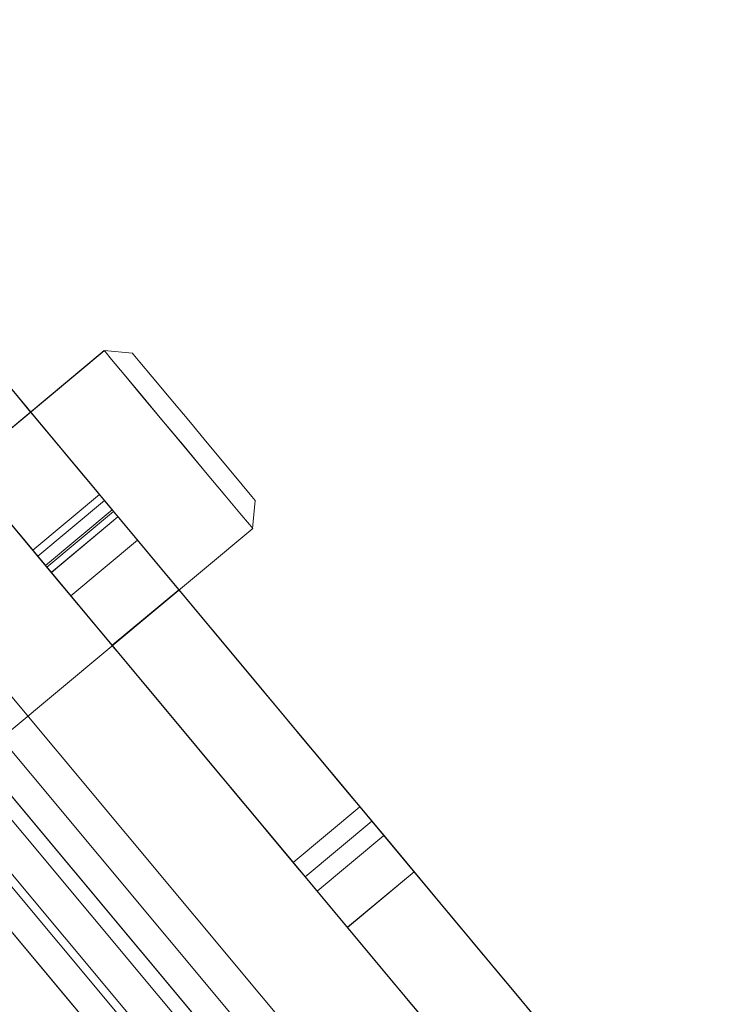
# Model space of a CAD drawing. Header units: millimetres. Extents: x -125266 to 274256, y -711690 to -301689.
# Tile 129 of 256: x -53337 to -53312, y -360917 to -360883. Entities that reach past the tile are written whole.
import ezdxf

# ---------------------------------------------------------------- set-up
doc = ezdxf.new("R2010")
doc.units = ezdxf.units.MM
doc.linetypes.add('CONTINOUS', pattern=[0])
for name, color, linetype, lineweight in [('AD Wall', 8, 'Continuous', 15), ('ARCH', 7, 'Continuous', 0), ('Equipment', 8, 'Continuous', 0), ('HOOD', 6, 'Continuous', 0), ('MEPTEK HVAC-Kitchen Fresh Air Duct', 3, 'Continuous', 30), ('MEPTEK-TEXT1', 7, 'Continuous', 30)]:
    doc.layers.add(name, color=color, linetype=linetype, lineweight=lineweight)
doc.layers.add('Light Equipment', color=8, linetype='Continuous')
doc.styles.get("Standard").update_dxf_attribs({"font": 'ARIALN.TTF'})
doc.styles.add('Times New Roman', font='times.ttf', dxfattribs={"height": 150})
doc.dimstyles.new('ARA-125', dxfattribs={"dimtxt": 200, "dimasz": 75, "dimexe": 0, "dimexo": 75, "dimgap": 7.5, "dimtad": 0, "dimdec": 0, "dimrnd": 5, "dimdsep": 46, "dimtxsty": 'Times New Roman', "dimblk": 'ARCHTICK', "dimcen": 56.25, "dimdle": 56.25, "dimclrd": 256, "dimclre": 256, "dimclrt": 256, "dimazin": 3, "dimtfac": 1, "dimtdec": 0, "dimtix": 1, "dimtmove": 1, "dimatfit": 3, "dimfxl": 0, "dimtolj": 1, "dimlwd": -1, "dimlwe": 0, "dimarcsym": 0})
pattern_1 = [(22.867872, (419150.544, -703283.92), (-30.845707, 73.1364), [])]

# ---------------------------------------------------------------- blocks, each defined once
blk = doc.blocks.new('A$Cf0359734')
at = {"layer": 'Equipment', "extrusion": (0, 0, -1), "elevation": -15}
for points in [[(-610.078, 1224.798, -3.802846), (-1131.035, 947.449, 3.802846)], [(-563.585, 1106.137, -3.146449), (-1057.949, 842.946, 3.146449)]]:
    blk.add_lwpolyline(points, format="xyb", close=True, dxfattribs=at)
for points in [[(-591.722, 1158.987, -3.538831), (-1086.084, 895.797), (-1091.774, 906.486), (-1091.58, 906.121), (-1086.084, 895.797), (-1084.559, 898.382), (-1083.015, 900.957), (-1081.46, 903.525), (-1079.888, 906.087), (-1078.303, 908.636), (-1076.702, 911.181)], [(-1077.22, 914.233), (-1087.359, 908.836), (-1091.168, 906.808, 3.626728), (-598.019, 1169.352)], [(-597.218, 1169.311, -3.616317), (-1091.58, 906.121), (-1091.532, 906.208), (-1091.475, 906.293), (-1091.426, 906.38), (-1091.369, 906.465), (-1091.32, 906.552), (-1091.272, 906.639), (-1091.215, 906.724), (-1091.168, 906.808), (-598.022, 1169.351)], [(-597.218, 1169.31, -3.616317), (-1091.582, 906.12, 3.616317), (-597.219, 1169.312)], [(-591.722, 1158.988, -3.538831), (-1086.084, 895.795), (-1084.554, 898.384), (-1083.015, 900.956), (-1081.455, 903.526), (-1079.889, 906.086), (-1078.304, 908.635), (-1076.703, 911.179)], [(-599.158, 1041.719, -0.011713), (-984.646, 836.489), (-990.409, 833.326), (-995.883, 829.759), (-1000.962, 825.886), (-1005.713, 821.665), (-1011.224, 815.871), (-1016.164, 809.592), (-1020.378, 803.047), (-1023.979, 796.101), (-1025.529, 792.694), (-1080.437, 895.526, 3.572618), (-594.649, 1154.151, -3.572618), (-1080.436, 895.526, 3.572618), (-594.65, 1154.151, -3.572618), (-1080.31, 895.593), (-1031.842, 804.552), (-1031.857, 804.516), (-1031.842, 804.552)], [(-546.271, 1063.035, -2.890001), (-1031.776, 804.429), (-1025.527, 792.692)]]:
    blk.add_lwpolyline(points, format="xyb", dxfattribs=at)
for points in [[(-291.028, 543.105), (-743.017, 302.473)], [(-292.438, 545.753), (-744.427, 305.122)], [(-743.016, 302.474), (-291.027, 543.105), (-743.016, 302.474), (-744.425, 305.121)], [(-245.91, 458.357), (-288.208, 537.808), (-740.197, 297.177)], [(-697.897, 217.726), (-740.196, 297.177), (-734.902, 299.996), (-740.196, 297.177), (-288.207, 537.809)], [(-728.008, 310.463), (-306.033, 535.116), (-728.008, 310.463), (-724.248, 303.401)], [(-732.607, 297.82), (-734.016, 300.467), (-294.39, 534.517)], [(-730.802, 304.671), (-301.007, 533.487), (-730.802, 304.671), (-730.238, 303.612)], [(-734.016, 300.466), (-732.606, 297.819), (-292.98, 531.869)], [(-728.72, 303.287), (-299.682, 531.7)], [(-725.729, 302.928), (-299.82, 529.675), (-300.384, 530.734)], [(-299.821, 529.675), (-300.384, 530.734), (-726.293, 303.987)], [(-726.293, 303.987), (-300.384, 530.734)], [(-725.729, 302.928), (-299.82, 529.675)], [(-298.272, 529.051), (-727.31, 300.639), (-727.982, 300.281), (-728.644, 299.928), (-729.285, 299.587), (-729.894, 299.263), (-730.455, 298.964), (-730.974, 298.688), (-731.429, 298.446), (-731.821, 298.237)], [(-728.009, 310.464), (-724.249, 303.401), (-302.273, 528.054), (-724.249, 303.401), (-302.273, 528.054), (-724.249, 303.401)], [(-600.132, 381.942), (-596.696, 383.771), (-593.837, 385.293), (-591.465, 386.556), (-589.485, 387.61), (-587.298, 388.774), (-585.44, 389.763), (-583.703, 390.688), (-581.861, 391.669), (-579.696, 392.822), (-577.123, 394.191), (-574.343, 395.671), (-571.696, 397.081), (-569.531, 398.233), (-568.959, 398.538), (-568.509, 398.777), (-567.964, 399.068), (-567.979, 399.059), (-567.995, 399.051), (-568.715, 398.667), (-570.224, 397.864), (-572.628, 396.584)], [(-603.214, 376.902), (-601.774, 377.669), (-599.317, 378.976), (-596.204, 380.634), (-592.89, 382.398), (-589.835, 384.024), (-587.384, 385.329), (-585.388, 386.392), (-583.614, 387.336)], [(-582.255, 391.459), (-583.235, 390.937), (-584.146, 390.453), (-585.024, 389.985), (-586.798, 389.04), (-588.794, 387.978), (-591.245, 386.673), (-594.3, 385.047), (-597.614, 383.282), (-600.727, 381.625), (-603.184, 380.317), (-604.624, 379.55), (-605.301, 379.19), (-605.714, 378.97), (-606.085, 378.772), (-606.704, 378.443), (-607.721, 377.901)], [(-597.575, 379.904), (-594.97, 381.291), (-592.747, 382.474), (-590.428, 383.709), (-588.612, 384.676), (-587.378, 385.333), (-586.467, 385.817), (-585.832, 386.156), (-585.435, 386.367), (-585.181, 386.502), (-585.372, 386.401), (-585.679, 386.237), (-585.785, 386.181), (-585.626, 386.265), (-585.403, 386.384), (-585.065, 386.564), (-584.588, 386.818), (-583.958, 387.153)], [(-582.191, 391.493), (-583.933, 390.566), (-585.368, 389.802), (-585.998, 389.466), (-586.474, 389.213), (-586.813, 389.032), (-587.036, 388.914), (-587.195, 388.829), (-587.089, 388.886), (-586.782, 389.049), (-586.591, 389.151), (-586.845, 389.015), (-587.242, 388.804), (-587.877, 388.466), (-588.788, 387.981), (-590.022, 387.324), (-591.838, 386.357), (-594.156, 385.123), (-596.38, 383.939), (-598.985, 382.552)], [(-571.218, 393.936), (-568.814, 395.216), (-567.305, 396.019), (-566.585, 396.402), (-566.569, 396.411), (-566.554, 396.419), (-567.099, 396.129), (-567.549, 395.889), (-568.121, 395.585), (-570.286, 394.432), (-572.933, 393.023), (-575.713, 391.543), (-578.286, 390.173), (-580.451, 389.02), (-582.293, 388.04), (-584.03, 387.115), (-585.888, 386.126), (-588.075, 384.962), (-590.055, 383.907), (-592.427, 382.645), (-595.286, 381.123), (-598.722, 379.293), (-600.131, 381.941)], [(-586.989, 385.54), (-583.865, 387.203), (-580.779, 388.846), (-576.962, 390.878), (-573.33, 392.812), (-574.739, 395.459), (-573.33, 392.812), (-576.506, 391.121), (-579.858, 389.336), (-582.611, 387.871), (-585.422, 386.374)], [(-587.258, 388.796), (-583.579, 390.754), (-580.042, 392.637), (-574.737, 395.462)], [(-588.399, 388.188), (-585.275, 389.851), (-582.189, 391.494), (-578.372, 393.527), (-574.74, 395.46), (-577.916, 393.769), (-581.268, 391.985), (-584.021, 390.519), (-586.832, 389.022)], [(-587.474, 388.681), (-583.768, 390.654), (-580.115, 392.598), (-577.351, 394.07), (-574.741, 395.459)], [(-585.806, 394.101), (-584.874, 393.816)], [(-584.872, 393.815), (-577.676, 380.299)], [(-573.327, 392.813), (-578.632, 389.989), (-582.169, 388.106), (-585.848, 386.147), (-587.257, 388.794)], [(-587.473, 388.679), (-586.064, 386.032), (-582.358, 388.005), (-578.705, 389.95), (-575.941, 391.421), (-573.331, 392.811)], [(-591.934, 390.055), (-591.65, 390.988)], [(-591.651, 390.989), (-591.651, 390.989)], [(-584.739, 376.541), (-591.935, 390.057)], [(-591.936, 390.056), (-591.936, 390.056)], [(-586.588, 389.152), (-585.178, 386.505)], [(-598.145, 379.6), (-597.817, 379.775), (-596.774, 380.33), (-595.058, 381.244), (-592.21, 382.76), (-588.907, 384.519), (-585.423, 386.373), (-586.832, 389.021)], [(-586.833, 389.022), (-590.317, 387.167), (-593.62, 385.408), (-596.468, 383.892), (-598.184, 382.979), (-599.227, 382.424), (-599.555, 382.249)], [(-585.784, 386.181), (-587.193, 388.828)], [(-599.553, 382.25), (-599.278, 382.397), (-598.388, 382.87), (-596.906, 383.659), (-594.963, 384.694), (-592.575, 385.965), (-589.96, 387.357), (-587.26, 388.795)], [(-608.619, 377.423), (-608.291, 377.598), (-607.259, 378.148), (-605.533, 379.066), (-603.246, 380.284), (-600.53, 381.73), (-596.458, 383.897), (-592.032, 386.254), (-587.474, 388.681)], [(-607.208, 374.776), (-606.927, 374.925), (-606.033, 375.401), (-604.513, 376.21), (-602.432, 377.318), (-599.166, 379.057), (-595.354, 381.086), (-591.23, 383.282), (-586.989, 385.54), (-588.398, 388.187)], [(-588.399, 388.188), (-592.64, 385.93), (-596.764, 383.735), (-600.576, 381.705), (-603.842, 379.966), (-605.923, 378.859), (-607.442, 378.05), (-608.337, 377.573), (-608.618, 377.424)], [(-590.368, 387.14), (-588.959, 384.493)], [(-598.985, 382.552), (-595.968, 384.159), (-593.633, 385.402), (-591.955, 386.295), (-590.89, 386.862), (-590.409, 387.118), (-590.467, 387.087), (-591.197, 386.698), (-592.595, 385.954), (-594.591, 384.892), (-597.127, 383.541), (-600.129, 381.943)], [(-585.85, 386.146), (-588.55, 384.709), (-591.165, 383.316), (-593.553, 382.045), (-595.496, 381.011), (-596.978, 380.222), (-597.868, 379.748), (-598.143, 379.602), (-599.552, 382.249)], [(-608.619, 377.422), (-607.209, 374.775), (-606.881, 374.949), (-605.849, 375.499), (-604.123, 376.418), (-601.836, 377.636), (-599.12, 379.082), (-595.048, 381.249), (-590.622, 383.605), (-586.064, 386.032)], [(-598.719, 379.295), (-595.717, 380.893), (-593.181, 382.243), (-591.185, 383.306), (-589.787, 384.05), (-589.057, 384.439), (-588.999, 384.47), (-589.48, 384.213), (-590.545, 383.647), (-592.223, 382.753), (-594.558, 381.51), (-597.575, 379.904), (-598.985, 382.551)], [(-601.564, 381.179), (-600.154, 378.532)], [(-618.287, 372.276), (-618.843, 371.98), (-618.488, 372.169), (-617.392, 372.752), (-615.719, 373.643), (-613.639, 374.751), (-611.309, 375.991), (-607.73, 377.896), (-604.538, 379.596), (-603.267, 380.272), (-602.298, 380.788), (-601.711, 381.101), (-601.573, 381.174), (-601.954, 380.971), (-602.918, 380.458), (-604.533, 379.599), (-606.306, 378.655), (-608.556, 377.457), (-611.325, 375.983)], [(-616.876, 369.628), (-617.432, 369.332), (-617.077, 369.521), (-615.982, 370.105), (-614.309, 370.995), (-612.228, 372.103), (-609.904, 373.34), (-606.319, 375.248), (-603.127, 376.948), (-601.856, 377.625), (-600.888, 378.14), (-600.305, 378.45), (-600.168, 378.524), (-600.416, 378.391), (-601.02, 378.07), (-602.005, 377.546), (-603.868, 376.553), (-606.484, 375.161), (-609.914, 373.335), (-611.324, 375.982)]]:
    blk.add_lwpolyline(points, dxfattribs=at)
for points in [[(-300.443, 532.427), (-730.237, 303.611)], [(-591.491, 391.074), (-591.65, 390.99), (-591.491, 391.074), (-591.036, 391.317), (-590.327, 391.694), (-589.448, 392.162), (-588.484, 392.675), (-587.553, 393.171), (-586.748, 393.6), (-586.16, 393.913), (-585.848, 394.079), (-585.805, 394.101), (-585.848, 394.079), (-586.16, 393.913), (-586.748, 393.6), (-587.553, 393.171), (-588.484, 392.675), (-589.448, 392.162), (-590.327, 391.694), (-591.036, 391.317)], [(-591.778, 390.139), (-591.936, 390.054), (-591.778, 390.139), (-591.322, 390.381), (-590.608, 390.762), (-589.692, 391.249), (-588.67, 391.793), (-587.616, 392.354), (-586.637, 392.876), (-585.816, 393.313), (-585.223, 393.628), (-584.911, 393.795), (-584.874, 393.814), (-584.911, 393.795), (-585.223, 393.628), (-585.816, 393.313), (-586.637, 392.876), (-587.616, 392.354), (-588.67, 391.793), (-589.692, 391.249), (-590.608, 390.762), (-591.322, 390.381)]]:
    blk.add_lwpolyline(points, close=True, dxfattribs=at)
at = {"layer": 'Equipment', "extrusion": (0, 0, -1)}
for centre, radius, start, end in [((-625.132, 625.132, -15), 625.132, 145.142558, 90.917696), ((-624.647, 624.948, -15), 545.055, 148.86045, 87.1998), ((-624.649, 624.946, -15), 545.055, 148.86045, 87.1998), ((-624.649, 624.946, -15), 545.055, 148.86045, 87.1998), ((-624.649, 624.946, -15), 545.055, 148.86045, 87.1998), ((-624.648, 624.948, -15), 535.053, 147.01591, 89.04434), ((-624.648, 624.948, -15), 535.053, 147.01591, 89.04434)]:
    blk.add_arc(centre, radius, start, end, dxfattribs=at)
blk = doc.blocks.new('ARCH')
at = {"layer": 'AD Wall', "lineweight": 0}
h = blk.add_hatch(dxfattribs=at)
h.set_pattern_fill('ANSI31', color=256, scale=25, angle=-22.1321)
h.set_pattern_definition(pattern_1)
edge = h.paths.add_edge_path()
edge.add_arc((-53209.777, -360694.998), 761.132, 66.950176, 372.725314)
edge.add_line((-52467.341, -360527.338), (-52564.885, -360549.366))
edge.add_arc((-53209.777, -360694.998), 661.132, -293.049824, 12.725314, ccw=False)
edge.add_line((-52950.923, -360086.648), (-52911.77, -359994.631))
h = blk.add_hatch(dxfattribs=at)
h.set_pattern_fill('ANSI31', color=256, scale=25, angle=-22.1321)
h.set_pattern_definition(pattern_1)
edge = h.paths.add_edge_path()
edge.add_arc((-53209.777, -360694.998), 761.132, 66.950176, 372.725314)
edge.add_line((-52467.341, -360527.338), (-52564.885, -360549.366))
edge.add_arc((-53209.777, -360694.998), 661.132, -293.049824, 12.725314, ccw=False)
edge.add_line((-52950.923, -360086.648), (-52911.77, -359994.631))
at = {"layer": 'AD Wall', "lineweight": 0, "extrusion": (0, 0, -1)}
for radius in [761.132, 761.132, 661.132, 661.132]:
    blk.add_arc((53209.777, -360694.998, -5.049), radius, 167.274686, 113.049824, dxfattribs=at)
at = {"layer": 'HOOD'}
blk.add_circle((-53209.777, -360694.998, 5.049), 200, dxfattribs=at)
at = {"layer": 'Light Equipment', "lineweight": 0, "extrusion": (0, 0, -1), "elevation": -5.049}
for points in [[(52997.285, -360133.855, -3.802846), (52619.203, -360587.036, 3.802846)], [(53085.056, -360226.257, -3.146449), (52726.274, -360656.304, 3.146449)]]:
    blk.add_lwpolyline(points, format="xyb", close=True, dxfattribs=at)
for points in [[(52681.566, -360597.53), (52674.208, -360606.349), (52671.443, -360609.663, 3.626728), (53029.343, -360180.672)], [(53030.101, -360180.409, -3.616317), (52671.32, -360610.454), (52671.332, -360610.355), (52671.353, -360610.255), (52671.365, -360610.156), (52671.386, -360610.056), (52671.399, -360609.957), (52671.411, -360609.858), (52671.432, -360609.758), (52671.443, -360609.663), (53029.342, -360180.674)], [(53030.101, -360180.41, -3.616317), (52671.318, -360610.456, 3.616317), (53030.101, -360180.408)], [(53039.081, -360187.901, -3.538831), (52680.301, -360617.948), (52680.744, -360614.974), (52681.2, -360612.012), (52681.677, -360609.043), (52682.163, -360606.082), (52682.671, -360603.124), (52683.196, -360600.164)], [(53039.082, -360187.901, -3.538831), (52680.301, -360617.947), (52671.003, -360610.189), (52671.321, -360610.454), (52680.301, -360617.947), (52680.74, -360614.977), (52681.2, -360612.01), (52681.673, -360609.046), (52682.163, -360606.081), (52682.671, -360603.122), (52683.196, -360600.162)], [(53076.373, -360299.33, -0.011713), (52796.609, -360634.668), (52792.462, -360639.77), (52788.735, -360645.136), (52785.489, -360650.637), (52782.678, -360656.337), (52779.757, -360663.781), (52777.546, -360671.458), (52776.108, -360679.109), (52775.39, -360686.899), (52775.238, -360690.639), (52685.634, -360616.071, 3.572618), (53038.192, -360193.484, -3.572618), (52685.634, -360616.07, 3.572618), (53038.191, -360193.484, -3.572618), (52685.726, -360615.961), (52764.922, -360682.033), (52764.921, -360682.072), (52764.922, -360682.033)], [(53117.333, -360259.66, -2.890001), (52765.029, -360682.122), (52775.24, -360690.64)]]:
    blk.add_lwpolyline(points, format="xyb", dxfattribs=at)
for points in [[(53549.65, -360645.12), (53221.621, -361038.305)], [(53547.346, -360643.197), (53219.317, -361036.382)], [(53221.622, -361038.304), (53549.65, -360645.119), (53221.622, -361038.304), (53219.319, -361036.382)], [(53623.372, -360706.625), (53554.257, -360648.964), (53226.229, -361042.148)], [(53295.344, -361099.809), (53226.229, -361042.148), (53230.072, -361037.542), (53226.229, -361042.148), (53554.258, -360648.963)], [(53233.017, -361038.693), (53230.714, -361036.772), (53549.771, -360654.341)], [(53230.715, -361036.773), (53233.018, -361038.694), (53552.074, -360656.263)], [(53232.108, -361031.667), (53544.03, -360657.788), (53232.108, -361031.667), (53233.029, -361032.435)], [(53232.513, -361025.249), (53538.76, -360658.173), (53232.513, -361025.249), (53238.657, -361030.375)], [(53234.558, -361032.165), (53545.93, -360658.945)], [(53237.464, -361031.371), (53546.565, -360660.872), (53545.644, -360660.104)], [(53546.565, -360660.872), (53545.644, -360660.104), (53236.542, -361030.602)], [(53236.542, -361030.602), (53545.643, -360660.104)], [(53548.234, -360660.866), (53236.862, -361034.087), (53236.374, -361034.671), (53235.893, -361035.247), (53235.428, -361035.804), (53234.987, -361036.334), (53234.579, -361036.822), (53234.203, -361037.274), (53233.872, -361037.67), (53233.588, -361038.01)], [(53237.464, -361031.371), (53546.565, -360660.872)], [(53232.513, -361025.249), (53238.657, -361030.374), (53544.903, -360663.298), (53238.657, -361030.374), (53544.903, -360663.298), (53238.657, -361030.374)], [(53324.039, -360910.86), (53326.532, -360907.871), (53328.607, -360905.384), (53330.329, -360903.321), (53331.766, -360901.599), (53333.353, -360899.696), (53334.701, -360898.08), (53335.961, -360896.569), (53337.299, -360894.967), (53338.87, -360893.083), (53340.737, -360890.845), (53342.755, -360888.427), (53344.676, -360886.124), (53346.247, -360884.24), (53346.662, -360883.743), (53346.989, -360883.352), (53347.385, -360882.877), (53347.373, -360882.891), (53347.362, -360882.905), (53346.839, -360883.531), (53345.744, -360884.844), (53344, -360886.935)], [(53323.082, -360916.69), (53324.128, -360915.437), (53325.91, -360913.3), (53328.17, -360910.592), (53330.575, -360907.709), (53332.792, -360905.052), (53334.571, -360902.92), (53336.019, -360901.183), (53337.307, -360899.64)], [(53337.012, -360895.31), (53336.301, -360896.162), (53335.641, -360896.954), (53335.003, -360897.718), (53333.716, -360899.261), (53332.267, -360900.997), (53330.488, -360903.13), (53328.271, -360905.787), (53325.866, -360908.67), (53323.607, -360911.378), (53321.824, -360913.515), (53320.779, -360914.768), (53320.287, -360915.357), (53319.987, -360915.717), (53319.718, -360916.039), (53319.269, -360916.578), (53318.531, -360917.462)], [(53346.303, -360888.857), (53348.048, -360886.766), (53349.143, -360885.453), (53349.665, -360884.827), (53349.677, -360884.813), (53349.688, -360884.799), (53349.293, -360885.274), (53348.966, -360885.665), (53348.551, -360886.162), (53346.98, -360888.046), (53345.058, -360890.349), (53343.041, -360892.767), (53341.174, -360895.005), (53339.602, -360896.889), (53338.265, -360898.491), (53337.005, -360900.002), (53335.656, -360901.619), (53334.07, -360903.521), (53332.633, -360905.243), (53330.911, -360907.306), (53328.836, -360909.793), (53326.343, -360912.782), (53324.04, -360910.861)], [(53327.175, -360911.785), (53329.065, -360909.519), (53330.679, -360907.585), (53332.362, -360905.567), (53333.68, -360903.988), (53334.575, -360902.915), (53335.236, -360902.122), (53335.697, -360901.57), (53335.985, -360901.224), (53336.17, -360901.003), (53336.031, -360901.169), (53335.809, -360901.436), (53335.732, -360901.528), (53335.847, -360901.39), (53336.008, -360901.197), (53336.254, -360900.902), (53336.6, -360900.487), (53337.057, -360899.939)], [(53337.059, -360895.254), (53335.795, -360896.769), (53334.753, -360898.017), (53334.296, -360898.565), (53333.95, -360898.98), (53333.704, -360899.275), (53333.543, -360899.468), (53333.428, -360899.606), (53333.505, -360899.514), (53333.728, -360899.247), (53333.866, -360899.081), (53333.681, -360899.302), (53333.393, -360899.648), (53332.932, -360900.2), (53332.271, -360900.992), (53331.376, -360902.066), (53330.058, -360903.645), (53328.375, -360905.662), (53326.761, -360907.597), (53324.871, -360909.863)], [(53334.858, -360902.576), (53337.125, -360899.859), (53339.365, -360897.174), (53342.135, -360893.853), (53344.771, -360890.694), (53342.468, -360888.773), (53344.771, -360890.694), (53342.465, -360893.457), (53340.033, -360896.372), (53338.035, -360898.767), (53335.995, -360901.213)], [(53333.382, -360899.661), (53336.052, -360896.461), (53338.619, -360893.384), (53342.469, -360888.769)], [(53332.554, -360900.654), (53334.821, -360897.937), (53337.061, -360895.252), (53339.831, -360891.931), (53342.467, -360888.772), (53340.161, -360891.535), (53337.729, -360894.45), (53335.731, -360896.845), (53333.691, -360899.291)], [(53333.225, -360899.849), (53335.915, -360896.625), (53338.566, -360893.448), (53340.571, -360891.044), (53342.466, -360888.773)], [(53344.773, -360890.692), (53340.923, -360895.306), (53338.356, -360898.383), (53335.686, -360901.584), (53333.383, -360899.662)], [(53333.226, -360899.85), (53335.529, -360901.771), (53338.218, -360898.548), (53340.87, -360895.37), (53342.875, -360892.966), (53344.77, -360890.695)], [(53333.701, -360894.113), (53345.458, -360903.922)], [(53332.728, -360894.2), (53333.699, -360894.112)], [(53333.868, -360899.078), (53336.171, -360901)], [(53326.761, -360912.281), (53326.999, -360911.995), (53327.756, -360911.088), (53329.001, -360909.596), (53331.068, -360907.118), (53333.466, -360904.244), (53335.994, -360901.214), (53333.691, -360899.293)], [(53333.69, -360899.292), (53331.162, -360902.322), (53328.764, -360905.196), (53326.697, -360907.674), (53325.452, -360909.166), (53324.695, -360910.073), (53324.457, -360910.359)], [(53328.575, -360900.256), (53328.488, -360899.285)], [(53328.486, -360899.284), (53328.486, -360899.284)], [(53335.732, -360901.528), (53333.429, -360899.607)], [(53324.459, -360910.357), (53324.659, -360910.117), (53325.304, -360909.344), (53326.38, -360908.054), (53327.79, -360906.364), (53329.523, -360904.287), (53331.421, -360902.012), (53333.381, -360899.663)], [(53317.879, -360918.244), (53318.117, -360917.958), (53318.866, -360917.06), (53320.119, -360915.559), (53321.779, -360913.569), (53323.75, -360911.206), (53326.705, -360907.665), (53329.917, -360903.815), (53333.225, -360899.849)], [(53340.332, -360910.064), (53328.574, -360900.255)], [(53328.574, -360900.256), (53328.574, -360900.256)], [(53320.184, -360920.164), (53320.387, -360919.92), (53321.037, -360919.142), (53322.14, -360917.82), (53323.65, -360916.01), (53326.02, -360913.169), (53328.787, -360909.853), (53331.78, -360906.265), (53334.858, -360902.576), (53332.555, -360900.655)], [(53332.554, -360900.654), (53329.476, -360904.343), (53326.483, -360907.931), (53323.716, -360911.247), (53321.346, -360914.088), (53319.836, -360915.898), (53318.733, -360917.22), (53318.084, -360917.998), (53317.88, -360918.242)], [(53335.684, -360901.585), (53333.725, -360903.934), (53331.827, -360906.209), (53330.094, -360908.286), (53328.684, -360909.976), (53327.608, -360911.266), (53326.962, -360912.039), (53326.763, -360912.279), (53324.46, -360910.358)], [(53317.88, -360918.245), (53320.183, -360920.166), (53320.421, -360919.88), (53321.17, -360918.982), (53322.423, -360917.481), (53324.083, -360915.491), (53326.054, -360913.129), (53329.008, -360909.587), (53332.221, -360905.737), (53335.529, -360901.771)], [(53331.124, -360902.367), (53333.427, -360904.288)], [(53324.871, -360909.863), (53327.061, -360907.238), (53328.755, -360905.207), (53329.973, -360903.747), (53330.746, -360902.821), (53331.095, -360902.402), (53331.053, -360902.453), (53330.523, -360903.088), (53329.508, -360904.304), (53328.06, -360906.04), (53326.219, -360908.247), (53324.041, -360910.858)], [(53326.345, -360912.78), (53328.523, -360910.169), (53330.364, -360907.963), (53331.812, -360906.226), (53332.827, -360905.01), (53333.357, -360904.375), (53333.399, -360904.324), (53333.049, -360904.743), (53332.277, -360905.669), (53331.059, -360907.129), (53329.365, -360909.16), (53327.175, -360911.785), (53324.872, -360909.864)], [(53322.999, -360912.106), (53325.302, -360914.027)], [(53310.862, -360926.654), (53310.459, -360927.137), (53310.716, -360926.829), (53311.512, -360925.875), (53312.726, -360924.42), (53314.236, -360922.61), (53315.927, -360920.584), (53318.524, -360917.47), (53320.841, -360914.693), (53321.763, -360913.588), (53322.466, -360912.745), (53322.893, -360912.234), (53322.993, -360912.114), (53322.716, -360912.446), (53322.017, -360913.284), (53320.845, -360914.689), (53319.558, -360916.232), (53317.925, -360918.189), (53315.915, -360920.598)], [(53313.167, -360928.575), (53312.764, -360929.059), (53313.021, -360928.75), (53313.816, -360927.797), (53315.031, -360926.341), (53316.541, -360924.531), (53318.227, -360922.51), (53320.829, -360919.392), (53323.145, -360916.615), (53324.068, -360915.509), (53324.771, -360914.666), (53325.193, -360914.16), (53325.293, -360914.04), (53325.113, -360914.256), (53324.675, -360914.782), (53323.96, -360915.638), (53322.608, -360917.259), (53320.709, -360919.534), (53318.22, -360922.519), (53315.917, -360920.598)]]:
    blk.add_lwpolyline(points, dxfattribs=at)
for points in [[(53544.951, -360658.557), (53233.03, -361032.436)], [(53328.689, -360900.12), (53328.574, -360900.258), (53328.689, -360900.12), (53329.019, -360899.724), (53329.538, -360899.102), (53330.203, -360898.305), (53330.944, -360897.416), (53331.709, -360896.5), (53332.42, -360895.648), (53333.015, -360894.934), (53333.446, -360894.418), (53333.672, -360894.146), (53333.699, -360894.114), (53333.672, -360894.146), (53333.446, -360894.418), (53333.015, -360894.934), (53332.42, -360895.648), (53331.709, -360896.5), (53330.944, -360897.416), (53330.203, -360898.305), (53329.538, -360899.102), (53329.019, -360899.724)], [(53328.602, -360899.146), (53328.486, -360899.284), (53328.602, -360899.146), (53328.932, -360898.749), (53329.447, -360898.132), (53330.085, -360897.368), (53330.784, -360896.53), (53331.46, -360895.719), (53332.044, -360895.019), (53332.471, -360894.508), (53332.698, -360894.236), (53332.728, -360894.199), (53332.698, -360894.236), (53332.471, -360894.508), (53332.044, -360895.019), (53331.46, -360895.719), (53330.784, -360896.53), (53330.085, -360897.368), (53329.447, -360898.132), (53328.932, -360898.749)]]:
    blk.add_lwpolyline(points, close=True, dxfattribs=at)
at = {"layer": 'Light Equipment', "lineweight": 0}
blk.add_circle((-53209.777, -360694.998, 5.049), 200, dxfattribs=at)
at = {"layer": 'Light Equipment', "lineweight": 0, "extrusion": (0, 0, -1)}
for centre, radius, start, end in [((53209.26, -360695.008, -5.049), 625.132, 167.274686, 113.049824), ((53209.779, -360694.995, -5.049), 545.055, 170.99258, 109.33193), ((53209.777, -360694.998, -5.049), 545.055, 170.99258, 109.33193), ((53209.777, -360694.998, -5.049), 545.055, 170.99258, 109.33193), ((53209.777, -360694.998, -5.049), 545.055, 170.99258, 109.33193), ((53209.778, -360694.996, -5.049), 535.053, 169.14804, 111.17647), ((53209.778, -360694.996, -5.049), 535.053, 169.14804, 111.17647)]:
    blk.add_arc(centre, radius, start, end, dxfattribs=at)
at = {"layer": 'Equipment', "rotation": 337.8678715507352}
blk.add_blockref('A$Cf0359734', (-54023.845, -361038.564, -9.95), dxfattribs=at)
blk = doc.blocks.new('_ArchTick')
at = {"color": 0, "linetype": 'ByBlock', "const_width": 0.15}
blk.add_lwpolyline([(-0.5, -0.5), (0.5, 0.5)], dxfattribs=at)

msp = doc.modelspace()

# ---------------------------------------------------------------- linework, layer by layer
at = {"layer": 'HOOD'}
msp.add_circle((-53209.777, -360694.998, 5.049), 200, dxfattribs=at)

# ---------------------------------------------------------------- block references
at = {"layer": 'ARCH'}
msp.add_blockref('ARCH', (0, 0), dxfattribs=at)

# ---------------------------------------------------------------- texts
at = {"layer": 'MEPTEK-TEXT1', "char_height": 350, "attachment_point": 1}
for s, insert, width in [('{\\fCalibri|b0|i0|c0|p34;\\H1.28571x;\\C1;GENERAL GUIDELINES-HVAC :\\P\\fArial Narrow|b0|i0|c0|p34;\\H0.88889x;\\C256;\\P\\fCalibri|b0|i0|c0|p34;\\C4;DUCTING :\\H0.875x;\\P\\pi-1050,l1050,t1050;\\C256;1.^IDUCTING SHALL BE IN ACCORDANCE WITH IS 655, GALVANIZED IRON SHEET TO BE USED FOR ALL DUCTING WORKS. THERMAL INSULATION ON DUCTS SHALL BE 19 MM THICK. CLOSED CELL CLASS “O” BS 476 PART 6-7 FM APPROVED NITRILE RUBBER ELASTOMERIC INSULATION THERMAL CONDUCTIVITY 0.033 WATTS PER METER-KELVIN (W/(M.K)) AT 0°C FOR AIR CONDITIONING DUCTING. \\P2.^ITHERMAL INSULATION ON KITCHEN EXHAUST DUCTING SHALL BE 80 MM THICK ALUMINUM FOIL FACED RESIN BONDED FIBRE GLASS WOOL OF DENSITY NOT LESS THAN 48 KG/M3.\\P3.^ITHERMAL INSULATION ON FRESH AIR, SUPPLY AIR AND RETURN AIR SHALL BE 19MM THICK CLOSED CELL ANTI-MICROBIAL CLASS “O” BS 476 AND PART 6 & 7 FM APPROVED NITRILE RUBBER ELASTOMERIC INSULATION THERMAL CONDUCTIVITY 0.033 WATTS PER METER-KELVIN (W/ (M\\fArial|b0|i0|c0|p34;.\\fCalibri|b0|i0|c0|p34;K)) AT 0°C.\\P4.^IAPPROPRIATE NUMBER OF TRAP DOORS SHALL BE PROVIDED IN KITCHEN EXHAUST DUCTING FOR OIL/GREASE CLEANING PURPOSE.\\P5.^IDUCTING INSTALLATION WITH RESPECT TO FRESH AIR INTAKE, KITCHEN EXHAUST OUT FROM LOCATION UP TO LOUVERS AT FAÇADE SHALL BE IN THE SCOPE OF CONCESSIONER INCLUDING AIR WASHER, EXHAUST FAN SECTION DRY SCRUBBER ETC.\\P6.^IEACH AND EVERY KITCHEN EXHAUST HOOD SHOULD BE EQUIPPED WITH UL LISTED, WET CHEMICAL BASED, MECHANICALLY OPERATED, AUTOMATIC FIRE SUPPRESSION SYSTEM. SEPARATE DRAWING TO BE SUBMITTED FOR HOOD SUPPRESSION SYSTEM.\\P7.^ISUPPORTING OF DUCTING TO BE DONE WITH USING ANGLE 50X 50 X 5MM AND TIE ROD OF SIZE MINIMUM 10 MM DIA/ AS PER DUCT SIZE.\\P8.^IPOST COMPLETION OF ONSITE WORK, CONCESSIONAIRE HAS TO SHARE TESTING AND COMMISSIONING REPORT WITH DIAL.\\P9.^IINTEGRATION WITH FIRE ALARM SYSTEM, SO THAT AHU GET SWITCHED OFF IN CASE OF ANY FIRE INCIDENT.\\P10.^IFOR EQUIPMENT PLACEMENT STRUCTURAL DETAILS TO BE APPROVED BY STRUCTURAL CONSULTANT AND SAME TO BE SHARE WITH DIAL.\\P11.^ITRAP DOOR WITH PROPER ACCESS TO BE PROVIDED FOR FILTER AND COPPER COIL CLEANING.\\P12.^IKITCHEN VENTILATION SHALL COMPLY TO NFPA 96 GUIDELINE.}', (-102876.109, -301696.901), 28043.42879), ('{\\fCalibri|b0|i0|c0|p34;\\H1.28571x;\\C1;CHILLED WATER PIPING:-\\H0.77778x;\\P\\pi-1050,l1050,t1050;\\C256;1.^ICHILLED WATER PIPING SHALL BE CONFIRMING TO IS:1239 PART I CLASS ‘C’ HEAVY AND FITTING SHALL BE CONFORMING TO ASTM A-105,3000LBS SOCKET WELD END (UP TO 50MM) & 1S:1239 PART-II HEAVY/ASTM A-234 WPB, GR.B BUTT WELD FITTING ( ABOVE 50NB PIPE SIZE)\\P2.^IPIPING CONNECTION SHOULD BE SOCKET WELDED UP TO 50NB SIZE AND SHALL BE BUTT WELD ABOVE 50NB PIPE SIZE. PIPE FLANGES SHOULD BE CONFIRMING TO ASTM A-105 # 150 SORF AND FLANGE DIMENSION SHOULD BE IN ACCORDANCE WITH ASME/ANSI B 16.5 (150 SORF), FITTING TO FITTING WELDING IS NOT ALLOWED. NOZZLE CONNECTIONS/THREDOLETS/WELDOLETS ARE NOT ALLOWED BY PUNCTURING THE PIPE. ONLY EQUAL/UNEQUAL TEE’S SHALL BE USED FOR BRANCH CONNECTION FROM HEADER. SOCKET WELD END TEE SHOULD BE USED FOR BRANCH CONNECTION (UP-TO -50NB PIPE SIZE) W.R.T TO PRESSURE GAUGE/TEMPERATURE GAUGE/AIR VENT/DRAIN POINT ETC.\\P3.^IPOST INSTALLATION CLEARANCE BY DIAL, CHW PIPING SHALL BE TESTED @15KGF/CM2 HYDROSTATICS PRESSURE FOR 24HRS HOLD TIME AND TESTING SHOULD BE WITNESSED TO DIAL TEAM.\\P4.^ITHERMAL INSULATION ON CHW AND CONDENSATE DRAIN PIPING LINE SHALL BE 25MM THICK. CLOSED CELL ANTI-MICROBIAL CLASS “O” BS 476 AND PART 6 & 7 FM APPROVED NITRILE RUBBER ELASTOMERIC INSULATION THERMAL CONDUCTIVITY 0.033 WATTS PER METER-KELVIN (W/ (M\\fArial|b0|i0|c0|p34;⋅\\fCalibri|b0|i0|c0|p34;K)) AT 0°C.\\P5.^ICONDENSATE DRAIN PIPING SHALL BE COMPLYING TO IS 4985 CLASS 3 UPVC PIPE. SOLVENT CEMENT COMPLYING WITH ASTM D2564 SHALL BE USED FOR JOINTS.\\P6.^IFOR CEILING SUSPENDED CHILLED WATER PIPE:  PIPE SHOULD BE HANGED WITH TIE ROD OF SIZE MINIMUM 10 MM DIA.}', (-102709.024, -319968.004), 24849.35391)]:
    msp.add_mtext(s, dxfattribs=dict(at, insert=insert, width=width))

# ---------------------------------------------------------------- leaders
at = {"layer": 'MEPTEK HVAC-Kitchen Fresh Air Duct', "linetype": 'CONTINOUS', "lineweight": -2, "ltscale": 25}
msp.add_leader([(-54089.525, -360808.891), (-54089.525, -362709.219), (-53079.775, -362709.219)], dimstyle='ARA-125', override={"dimtxt": 150, "dimasz": 150}, dxfattribs=at)

doc.saveas('drawing.dxf')
